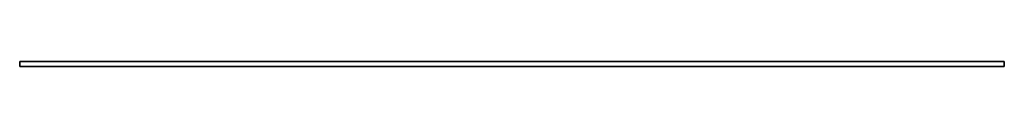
# Model space of a CAD drawing. Header units: millimetres. Extents: x 0 to 2700, y 0 to 14.
import ezdxf

# ---------------------------------------------------------------- set-up
doc = ezdxf.new("R2010")
doc.units = ezdxf.units.MM
doc.header["$LTSCALE"] = 10
doc.layers.add('--Decke1_BESCH_sich_laufhor_hilf', color=1, linetype='Continuous')
doc.layers.add('--Decke1_BESCH_sich_laufhor_hilf_wnz', color=1, linetype='Continuous')

msp = doc.modelspace()

# ---------------------------------------------------------------- linework, layer by layer
at = {"layer": '--Decke1_BESCH_sich_laufhor_hilf_wnz'}
msp.add_polyline3d([(0, 0, -89), (0, 0, -89), (0, 0, -89), (0, 0, -89), (0, 0, -89), (0, 0, -89), (0, 14, -89), (0, 14, 0), (0, 0, 0), (0, 14, 0), (2700, 14, 0), (2700, 0, 0), (2700, 14, 0), (2700, 14, -89), (2700, 0, -89), (2700, 14, -89), (0, 14, -89), (0, 0, -89), (0, 0, 0), (2700, 0, 0), (2700, 0, -89), (0, 0, -89)], dxfattribs=at)

# ---------------------------------------------------------------- meshes
at = {"layer": '--Decke1_BESCH_sich_laufhor_hilf'}
mesh = msp.add_polymesh((6, 3), dxfattribs=at)
for k, corner in enumerate([(2700, 0, -89), (2700, 14, -89), (2700, 14, -89), (0, 0, -89), (0, 14, -89), (0, 14, -89), (0, 0), (0, 14), (0, 14, -89), (2700, 0), (2700, 14), (2700, 14, -89), (2700, 0), (2700, 0), (2700, 0, -89), (0, 0), (0, 0), (0, 0, -89)]):
    mesh.set_mesh_vertex(divmod(k, 3), corner)

doc.saveas('drawing.dxf')
